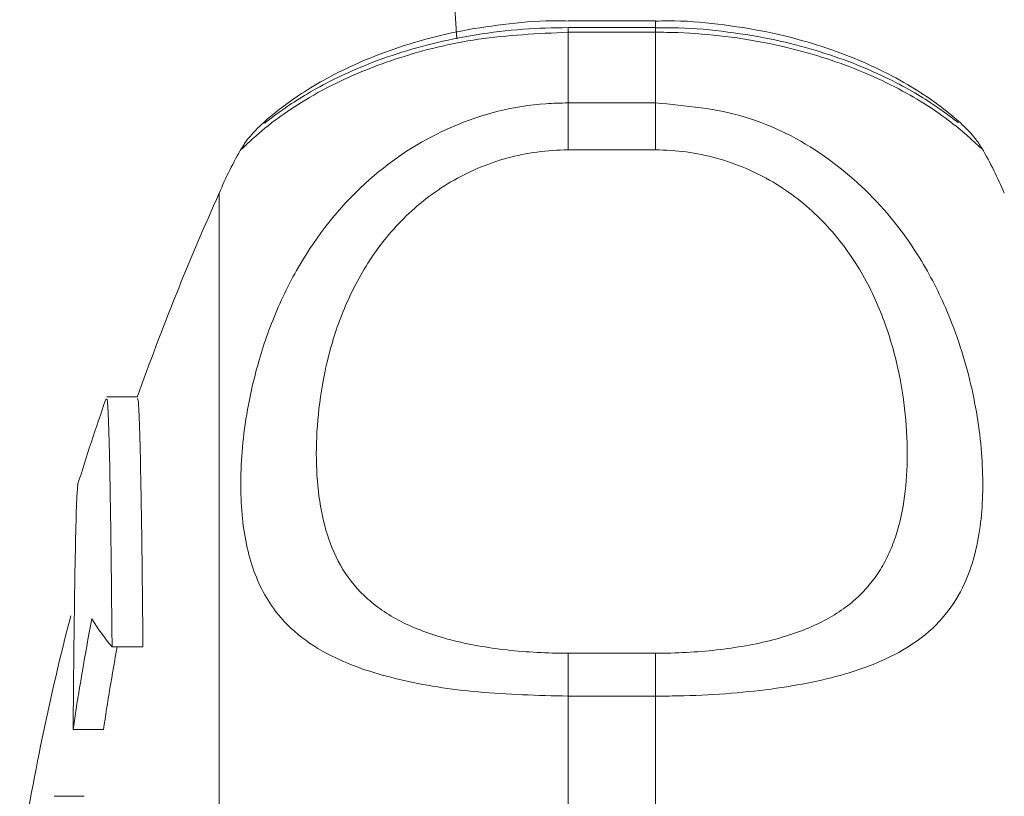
# Model space of a CAD drawing. Header units: millimetres. Extents: x 165 to 832, y 42 to 879.
# Tile 5 of 24: x 171 to 205, y 136 to 163. Entities that reach past the tile are written whole.
import ezdxf

# ---------------------------------------------------------------- set-up
doc = ezdxf.new("R2010")
doc.units = ezdxf.units.MM

msp = doc.modelspace()

# ---------------------------------------------------------------- linework, layer by layer
at = {"color": 7, "linetype": 'Continuous', "lineweight": 15}
for p, q in [((185.383, 168.878), (185.805, 162.193)), ((192.633, 162.815), (189.633, 162.815)), ((192.633, 162.582), (189.633, 162.582)), ((189.633, 162.418), (189.633, 159.986)), ((192.633, 162.418), (189.633, 162.418)), ((192.633, 159.986), (192.633, 162.418)), ((189.633, 159.986), (189.633, 158.37)), ((189.633, 159.986), (192.633, 159.986)), ((192.633, 159.986), (192.633, 158.37)), ((178.429, 158.437), (178.434, 158.444)), ((192.633, 158.37), (189.633, 158.37)), ((177.633, 82.878), (177.633, 156.878)), ((174.824, 149.872), (173.764, 149.872)), ((173.949, 141.274), (175.011, 141.274)), ((189.633, 141.056), (189.633, 139.58)), ((189.633, 141.056), (192.633, 141.056)), ((192.633, 141.056), (192.633, 139.58)), ((172, 140.236), (172.009, 140.236)), ((189.633, 139.58), (189.633, 133.81)), ((192.633, 139.58), (189.633, 139.58)), ((192.633, 133.81), (192.633, 139.58)), ((172.609, 138.428), (173.655, 138.428)), ((171.955, 136.134), (172.992, 136.134))]:
    msp.add_line(p, q, dxfattribs=at)
at = {"color": 8, "linetype": 'Continuous', "lineweight": 15}
for p, q in [((189.633, 162.582), (189.633, 162.418)), ((192.633, 162.815), (192.633, 162.582)), ((192.633, 162.582), (192.633, 162.418))]:
    msp.add_line(p, q, dxfattribs=at)
at = {"color": 7, "linetype": 'Continuous', "lineweight": 15}
for centre, radius, start, end in [((189.633, 151.878), 13, 149.6534, 157.3801), ((192.633, 151.878), 13, 22.6199, 30.2612), ((259.676, 119.878), 90, 155.72535, 160.53983), ((259.676, 119.878), 91, 160.80617, 162.75899), ((259.676, 119.878), 90, 165.54384, 171.05098), ((251.973, 126.967), 80.187, 169.01947, 171.78318), ((180.272, 146.549), 8.235, 211.5467, 219.8369), ((252.039, 126.972), 79.217, 169.59832, 171.68504)]:
    msp.add_arc(centre, radius, start, end, dxfattribs=at)
for points, knots in [([(189.634, 162.802), (189.518, 162.806), (188.84, 162.829), (187.603, 162.723), (185.985, 162.491), (184.495, 162.127), (183.144, 161.678), (181.965, 161.169), (180.953, 160.628), (180.15, 160.11), (179.524, 159.63), (179.175, 159.327), (178.922, 159.092), (178.737, 158.886), (178.559, 158.683), (178.451, 158.5), (178.422, 158.451)], [0, 0, 0, 0, 0.0180357, 0.1055415, 0.1923895, 0.2806787, 0.3672121, 0.4577013, 0.5507769, 0.6487075, 0.7422016, 0.8443625, 0.9142048, 0.9604021, 0.9894024, 1, 1, 1, 1]), ([(189.634, 162.576), (189.116, 162.567), (188.039, 162.546), (186.452, 162.346), (184.931, 162.034), (183.545, 161.627), (182.322, 161.157), (181.284, 160.662), (180.421, 160.164), (179.795, 159.744), (179.411, 159.459), (179.204, 159.294), (179.195, 159.287), (179.191, 159.284)], [0, 0, 0, 0, 0.08847, 0.183972, 0.279486, 0.375617, 0.473809, 0.574688, 0.678791, 0.788185, 0.898138, 0.963123, 1, 1, 1, 1]), ([(203.858, 158.428), (203.823, 158.488), (203.749, 158.61), (203.656, 158.73), (203.581, 158.823), (203.517, 158.897), (203.334, 159.101), (202.979, 159.44), (202.362, 159.931), (201.569, 160.475), (200.562, 161.044), (199.366, 161.582), (198.027, 162.054), (196.501, 162.448), (194.819, 162.709), (193.506, 162.826), (192.783, 162.804), (192.633, 162.8)], [0, 0, 0, 0, 0.01147, 0.023649, 0.036165, 0.055859, 0.09792, 0.226006, 0.332107, 0.428438, 0.532854, 0.622119, 0.706863, 0.79889, 0.889556, 0.977021, 1, 1, 1, 1]), ([(203.051, 159.306), (203.051, 159.306), (203.051, 159.306), (202.902, 159.421), (202.638, 159.62), (202.1, 160), (201.377, 160.444), (200.441, 160.932), (199.3, 161.419), (198.003, 161.852), (196.542, 162.216), (194.936, 162.466), (193.595, 162.588), (192.827, 162.57), (192.634, 162.565)], [0, 0, 0, 0, 0.026284, 0.091815, 0.194631, 0.288826, 0.387108, 0.488562, 0.586351, 0.681065, 0.772388, 0.870598, 0.967334, 1, 1, 1, 1]), ([(189.633, 139.58), (188.586, 139.607), (186.516, 139.661), (183.756, 140.101), (181.769, 140.758), (180.413, 141.579), (179.395, 142.607), (178.67, 144.061), (178.33, 146.05), (178.396, 148.439), (178.85, 150.814), (179.622, 152.981), (180.788, 155.215), (182.716, 157.511), (185.612, 159.331), (188.016, 159.947), (189.376, 159.98), (189.633, 159.986)], [0, 0, 0, 0, 0.07471, 0.147656, 0.219564, 0.270922, 0.323814, 0.397478, 0.474063, 0.551015, 0.630949, 0.683293, 0.736876, 0.826072, 0.902519, 0.981571, 1, 1, 1, 1]), ([(192.633, 159.986), (193.681, 159.89), (195.751, 159.7), (198.511, 158.263), (200.498, 156.445), (201.854, 154.533), (202.872, 152.485), (203.597, 150.112), (203.937, 147.608), (203.871, 145.323), (203.417, 143.607), (202.645, 142.349), (201.479, 141.252), (199.551, 140.353), (196.655, 139.767), (194.251, 139.592), (192.891, 139.582), (192.633, 139.58)], [0, 0, 0, 0, 0.07471, 0.147656, 0.219564, 0.270922, 0.323814, 0.397478, 0.474063, 0.551015, 0.630949, 0.683294, 0.736877, 0.826072, 0.902519, 0.981571, 1, 1, 1, 1]), ([(189.633, 158.37), (189.275, 158.37), (188.916, 158.345), (188.213, 158.249), (187.868, 158.179), (187.191, 157.992), (186.858, 157.876), (186.207, 157.599), (185.896, 157.442), (185.3, 157.09), (185.016, 156.897), (184.473, 156.475), (184.216, 156.248), (183.503, 155.538), (183.097, 155.023), (182.401, 153.931), (182.121, 153.37), (181.78, 152.525), (181.679, 152.243), (181.5, 151.677), (181.422, 151.393), (181.219, 150.553), (181.126, 150.007), (181.003, 148.942), (180.973, 148.423), (180.973, 147.415), (181.003, 146.924), (181.126, 145.994), (181.22, 145.551), (181.487, 144.712), (181.661, 144.315), (182.12, 143.568), (182.4, 143.228), (182.914, 142.768), (183.101, 142.623), (183.513, 142.349), (183.737, 142.221), (184.214, 141.985), (184.468, 141.878), (185.009, 141.682), (185.299, 141.593), (185.897, 141.438), (186.208, 141.371), (186.853, 141.255), (187.19, 141.207), (188.216, 141.093), (188.916, 141.056), (189.633, 141.056)], [0, 0, 0, 0, 0.03125, 0.03125, 0.0625, 0.0625, 0.09375, 0.09375, 0.125, 0.125, 0.15625, 0.15625, 0.1875, 0.1875, 0.25, 0.25, 0.3125, 0.3125, 0.34375, 0.34375, 0.375, 0.375, 0.4375, 0.4375, 0.5, 0.5, 0.5625, 0.5625, 0.625, 0.625, 0.6875, 0.6875, 0.75, 0.75, 0.78125, 0.78125, 0.8125, 0.8125, 0.84375, 0.84375, 0.875, 0.875, 0.90625, 0.90625, 0.9375, 0.9375, 1, 1, 1, 1]), ([(192.633, 141.056), (192.992, 141.056), (193.351, 141.065), (194.053, 141.103), (194.399, 141.131), (195.076, 141.207), (195.409, 141.255), (196.06, 141.371), (196.371, 141.438), (196.967, 141.593), (197.251, 141.68), (197.794, 141.876), (198.051, 141.985), (198.764, 142.336), (199.17, 142.606), (199.866, 143.226), (200.146, 143.567), (200.487, 144.121), (200.588, 144.312), (200.767, 144.711), (200.845, 144.918), (201.048, 145.553), (201.141, 145.996), (201.264, 146.923), (201.294, 147.407), (201.294, 148.414), (201.264, 148.94), (201.141, 150.01), (201.047, 150.555), (200.78, 151.665), (200.606, 152.229), (200.147, 153.368), (199.867, 153.927), (199.353, 154.737), (199.165, 155.002), (198.754, 155.519), (198.53, 155.771), (198.053, 156.246), (197.799, 156.471), (197.258, 156.892), (196.968, 157.089), (196.37, 157.443), (196.059, 157.6), (195.414, 157.874), (195.077, 157.992), (194.051, 158.274), (193.351, 158.37), (192.633, 158.37)], [0, 0, 0, 0, 0.03125, 0.03125, 0.0625, 0.0625, 0.09375, 0.09375, 0.125, 0.125, 0.15625, 0.15625, 0.1875, 0.1875, 0.25, 0.25, 0.3125, 0.3125, 0.34375, 0.34375, 0.375, 0.375, 0.4375, 0.4375, 0.5, 0.5, 0.5625, 0.5625, 0.625, 0.625, 0.6875, 0.6875, 0.75, 0.75, 0.78125, 0.78125, 0.8125, 0.8125, 0.84375, 0.84375, 0.875, 0.875, 0.90625, 0.90625, 0.9375, 0.9375, 1, 1, 1, 1]), ([(173.949, 141.274), (173.938, 142.382), (173.916, 144.629), (173.877, 147.132), (173.835, 148.898), (173.795, 149.838), (173.769, 149.802), (173.758, 149.787)], [0, 0, 0, 0, 0.20748, 0.420976, 0.628462, 0.841964, 1, 1, 1, 1]), ([(174.824, 149.818), (174.837, 149.782), (174.864, 149.703), (174.906, 148.562), (174.948, 146.609), (174.983, 144.14), (175.003, 142.131), (175.011, 141.274)], [0, 0, 0, 0, 0.181386, 0.401725, 0.615853, 0.836191, 1, 1, 1, 1]), ([(172.773, 146.848), (172.761, 146.759), (172.736, 146.569), (172.699, 145.349), (172.663, 143.418), (172.633, 141.07), (172.616, 139.209), (172.609, 138.428)], [0, 0, 0, 0, 0.1954, 0.4131302, 0.6247224, 0.8424519, 1, 1, 1, 1])]:
    msp.add_open_spline(points, degree=3, knots=knots, dxfattribs=at)
at = {"color": 8, "linetype": 'Continuous', "lineweight": 15}
for points, knots in [([(189.633, 162.418), (188.586, 162.369), (186.516, 162.273), (183.756, 161.574), (181.768, 160.761), (180.414, 160), (179.392, 159.288), (178.685, 158.674), (178.352, 158.337), (178.411, 158.414), (178.429, 158.437)], [0, 0, 0, 0, 0.147021, 0.290572, 0.432079, 0.533147, 0.637235, 0.782196, 0.93291, 1, 1, 1, 1]), ([(203.852, 158.422), (203.855, 158.413), (203.861, 158.39), (203.411, 158.834), (202.646, 159.454), (201.478, 160.247), (199.551, 161.223), (196.655, 162.089), (194.251, 162.398), (192.891, 162.415), (192.633, 162.418)], [0, 0, 0, 0, 0.115953, 0.273342, 0.376407, 0.481912, 0.657537, 0.808061, 0.963713, 1, 1, 1, 1])]:
    msp.add_open_spline(points, degree=3, knots=knots, dxfattribs=at)

doc.saveas('drawing.dxf')
